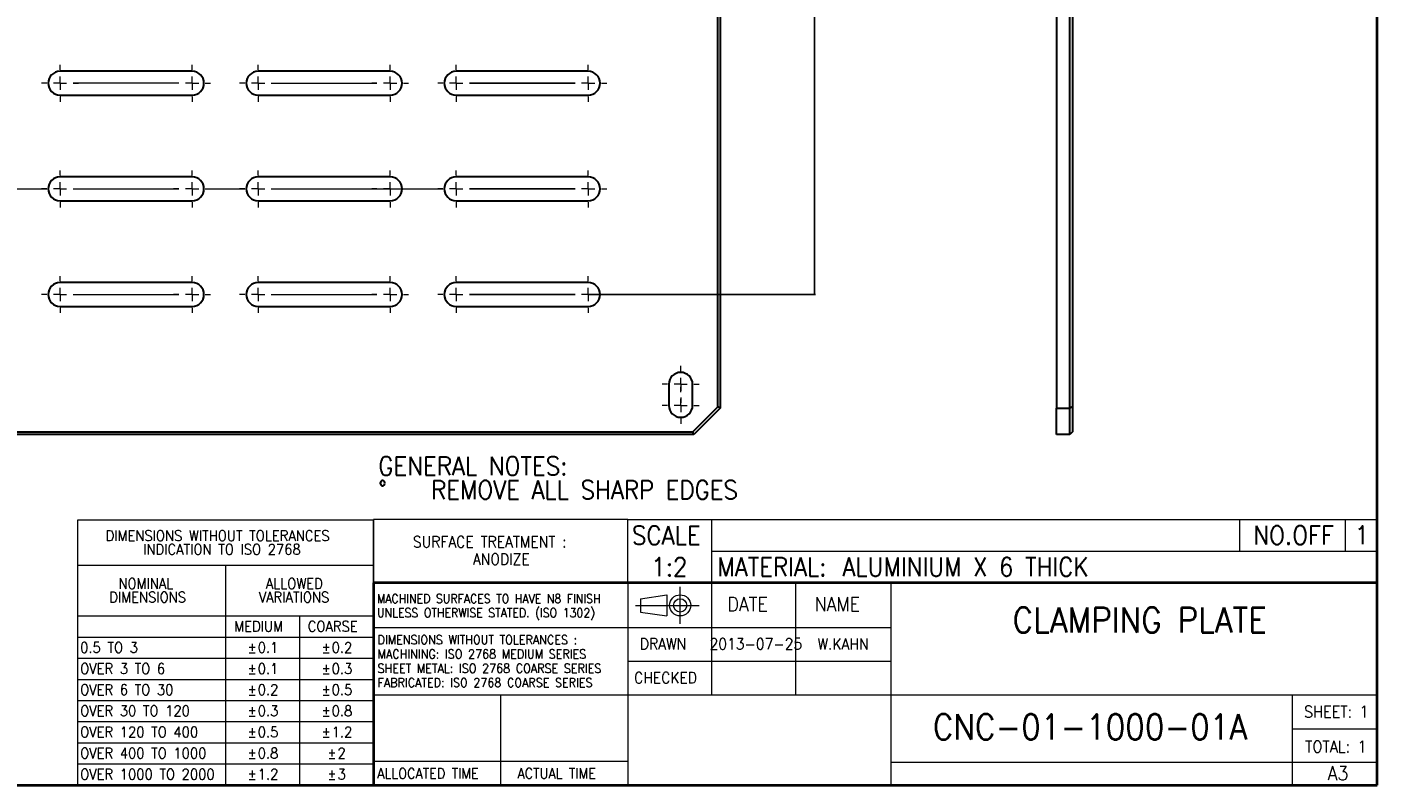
# Model space of a CAD drawing. Header units: millimetres. Extents: x 15 to 913, y -15 to 331.
# Tile 5 of 15: x 159 to 415, y 5 to 148. Entities that reach past the tile are written whole.
import ezdxf

# ---------------------------------------------------------------- set-up
doc = ezdxf.new("R2010")
doc.units = ezdxf.units.MM
doc.header["$PDSIZE"] = -1
doc.linetypes.add('CENTERX2', pattern=[100, 64, -12, 12, -12])
doc.layers.get('0').update_dxf_attribs({"true_color": 0xffffff})
doc.styles.add('textstyle0', font='standard')
doc.styles.add('textstyle1', font='standard')
doc.styles.add('textstyle10', font='standard')
doc.styles.add('textstyle11', font='standard')
doc.styles.add('textstyle12', font='standard')
doc.styles.add('textstyle13', font='standard')
doc.styles.add('textstyle14', font='standard')
doc.styles.add('textstyle15', font='standard')
doc.styles.add('textstyle16', font='standard')
doc.styles.add('textstyle17', font='standard')
doc.styles.add('textstyle18', font='standard')
doc.styles.add('textstyle19', font='standard')
doc.styles.add('textstyle2', font='standard')
doc.styles.add('textstyle20', font='standard')
doc.styles.add('textstyle21', font='standard')
doc.styles.add('textstyle22', font='standard')
doc.styles.add('textstyle23', font='standard')
doc.styles.add('textstyle24', font='standard')
doc.styles.add('textstyle25', font='standard')
doc.styles.add('textstyle26', font='standard')
doc.styles.add('textstyle27', font='standard')
doc.styles.add('textstyle28', font='standard')
doc.styles.add('textstyle29', font='standard')
doc.styles.add('textstyle3', font='standard')
doc.styles.add('textstyle30', font='standard')
doc.styles.add('textstyle31', font='standard')
doc.styles.add('textstyle32', font='standard')
doc.styles.add('textstyle33', font='standard')
doc.styles.add('textstyle34', font='standard')
doc.styles.add('textstyle35', font='standard')
doc.styles.add('textstyle36', font='standard')
doc.styles.add('textstyle37', font='standard')
doc.styles.add('textstyle38', font='standard')
doc.styles.add('textstyle39', font='standard')
doc.styles.add('textstyle4', font='standard')
doc.styles.add('textstyle40', font='standard')
doc.styles.add('textstyle41', font='standard')
doc.styles.add('textstyle42', font='standard')
doc.styles.add('textstyle43', font='standard')
doc.styles.add('textstyle44', font='standard')
doc.styles.add('textstyle45', font='standard')
doc.styles.add('textstyle46', font='standard')
doc.styles.add('textstyle47', font='standard')
doc.styles.add('textstyle48', font='standard')
doc.styles.add('textstyle49', font='standard')
doc.styles.add('textstyle5', font='standard')
doc.styles.add('textstyle50', font='standard')
doc.styles.add('textstyle51', font='standard')
doc.styles.add('textstyle6', font='standard')
doc.styles.add('textstyle7', font='standard')
doc.styles.add('textstyle74', font='standard')
doc.styles.add('textstyle75', font='standard')
doc.styles.add('textstyle76', font='standard')
doc.styles.add('textstyle77', font='standard')
doc.styles.add('textstyle78', font='standard')
doc.styles.add('textstyle79', font='standard')
doc.styles.add('textstyle8', font='standard')
doc.styles.add('textstyle80', font='standard')
doc.styles.add('textstyle81', font='standard')
doc.styles.add('textstyle82', font='standard')
doc.styles.add('textstyle83', font='standard')
doc.styles.add('textstyle84', font='standard')
doc.styles.add('textstyle85', font='standard')
doc.styles.add('textstyle86', font='standard')
doc.styles.add('textstyle87', font='standard')
doc.styles.add('textstyle88', font='standard')
doc.styles.add('textstyle89', font='standard')
doc.styles.add('textstyle9', font='standard')
doc.styles.add('textstyle90', font='standard')
doc.styles.add('textstyle91', font='standard')
doc.styles.add('textstyle92', font='standard')
doc.styles.add('textstyle93', font='standard')
doc.styles.add('textstyle94', font='standard')
doc.dimstyles.new('QCADDimStyle', dxfattribs={"dimtxt": 3.5, "dimasz": 2.5, "dimexe": 1, "dimexo": 0, "dimgap": 1.524, "dimtad": 1, "dimtoh": 1, "dimdec": 4, "dimzin": 0, "dimdsep": 46, "dimtxsty": 'Standard', "dimcen": 0.09, "dimadec": 0, "dimazin": 0, "dimtfac": 1, "dimtdec": 4, "dimtofl": 0, "dimtmove": 0, "dimatfit": 3, "dimfxl": 1, "dimtolj": 1, "dimtzin": 0, "dimarcsym": 0})

# ---------------------------------------------------------------- blocks, each defined once
blk = doc.blocks.new('SW_NOTE_0')
at = {"color": 0, "linetype": 'Continuous', "lineweight": 0, "char_height": 3.5, "attachment_point": 1}
for s, insert, style in [('GENERAL NOTES:', (0, 4.51), 'textstyle0'), ('%%d', (0, -0.01), 'textstyle2'), ('REMOVE ALL SHARP EDGES', (10, -0.01), 'textstyle1')]:
    blk.add_mtext(s, dxfattribs=dict(at, insert=insert, style=style))
blk = doc.blocks.new('SW_NOTE_1')
at = {"color": 0, "linetype": 'Continuous', "lineweight": 0, "char_height": 1.7, "attachment_point": 1}
for s, insert, style in [('DIMENSIONS WITHOUT TOLERANCES :', (0, 2.19), 'textstyle3'), ('MACHINING: ISO 2768 MEDIUM SERIES', (0, -0.51), 'textstyle4'), ('SHEET METAL: ISO 2768 COARSE SERIES', (0, -3.21), 'textstyle5'), ('FABRICATED: ISO 2768 COARSE SERIES', (0, -5.91), 'textstyle6')]:
    blk.add_mtext(s, dxfattribs=dict(at, insert=insert, style=style))
blk = doc.blocks.new('SW_NOTE_2')
at = {"color": 0, "linetype": 'Continuous', "lineweight": 0, "char_height": 1.67, "attachment_point": 1}
for s, insert, style in [('MACHINED SURFACES TO HAVE N8 FINISH', (0, 2.15), 'textstyle7'), ('UNLESS OTHERWISE STATED. (ISO 1302)', (0, -0.52), 'textstyle8')]:
    blk.add_mtext(s, dxfattribs=dict(at, insert=insert, style=style))
blk = doc.blocks.new('SW_TABLEANNOTATION_0')
at = {"color": 0, "linetype": 'Continuous', "lineweight": 0}
for p, q in [((0, 0), (0, -50.13)), ((56, 0), (0, 0)), ((56, -50.13), (56, 0)), ((0, -8.5), (56, -8.5)), ((28, -8.5), (28, -50.13)), ((0, -18.12), (56, -18.12)), ((42, -18.12), (42, -50.13)), ((0, -22.13), (56, -22.13)), ((0, -26.13), (56, -26.13)), ((0, -30.13), (56, -30.13)), ((0, -34.12), (56, -34.12)), ((0, -38.13), (56, -38.13)), ((0, -42.13), (56, -42.13)), ((0, -46.13), (56, -46.13)), ((0, -50.13), (56, -50.13))]:
    blk.add_line(p, q, dxfattribs=at)
at = {"color": 0, "linetype": 'Continuous', "lineweight": 0, "char_height": 2, "attachment_point": 1}
for s, insert, style in [('DIMENSIONS WITHOUT TOLERANCES', (5.31, -1.92), 'textstyle9'), ('INDICATION TO ISO 2768', (12.42, -4.51), 'textstyle10'), ('NOMINAL', (7.74, -10.99), 'textstyle11'), ('ALLOWED', (35.64, -10.99), 'textstyle13'), ('DIMENSIONS', (6.01, -13.57), 'textstyle12'), ('VARIATIONS', (34.3, -13.57), 'textstyle14'), ('MEDIUM', (29.67, -19.09), 'textstyle15'), ('COARSE', (43.58, -19.09), 'textstyle16'), ('%%p', (32.2, -23.09), 'textstyle18'), ('%%p', (46.2, -23.09), 'textstyle20'), ('0.5 TO 3', (0.5, -23.09), 'textstyle17'), ('0.1', (34.11, -23.09), 'textstyle19'), ('0.2', (48.11, -23.09), 'textstyle21'), ('OVER 3 TO 6', (0.5, -27.09), 'textstyle22'), ('%%p', (32.2, -27.09), 'textstyle23'), ('0.1', (34.11, -27.09), 'textstyle24'), ('%%p', (46.2, -27.09), 'textstyle25'), ('0.3', (48.11, -27.09), 'textstyle26'), ('OVER 6 TO 30', (0.5, -31.09), 'textstyle27'), ('%%p', (32.2, -31.09), 'textstyle28'), ('0.2', (34.11, -31.09), 'textstyle29'), ('%%p', (46.2, -31.09), 'textstyle30'), ('0.5', (48.11, -31.09), 'textstyle31'), ('OVER 30 TO 120', (0.5, -35.09), 'textstyle32'), ('%%p', (32.2, -35.09), 'textstyle33'), ('0.3', (34.11, -35.09), 'textstyle34'), ('%%p', (46.2, -35.09), 'textstyle35'), ('0.8', (48.11, -35.09), 'textstyle36'), ('OVER 120 TO 400', (0.5, -39.09), 'textstyle37'), ('%%p', (32.2, -39.09), 'textstyle38'), ('0.5', (34.11, -39.09), 'textstyle39'), ('%%p', (46.2, -39.09), 'textstyle40'), ('1.2', (48.11, -39.09), 'textstyle41'), ('OVER 400 TO 1000', (0.5, -43.09), 'textstyle42'), ('%%p', (32.2, -43.09), 'textstyle43'), ('0.8', (34.11, -43.09), 'textstyle44'), ('%%p', (47.31, -43.09), 'textstyle45'), ('2', (49.21, -43.09), 'textstyle46'), ('OVER 1000 TO 2000', (0.5, -47.09), 'textstyle47'), ('%%p', (32.2, -47.09), 'textstyle48'), ('1.2', (34.11, -47.09), 'textstyle49'), ('%%p', (47.31, -47.09), 'textstyle50'), ('3', (49.21, -47.09), 'textstyle51')]:
    blk.add_mtext(s, dxfattribs=dict(at, insert=insert, style=style))
blk = doc.blocks.new('*D63')
at = {"color": 0, "linetype": 'Continuous', "lineweight": -2}
for p, q in [((265.75, 217.86), (308.72, 217.86)), ((308.54, 217.68), (308.54, 158.04)), ((308.54, 98.04), (308.54, 157.68)), ((265.75, 97.86), (308.72, 97.86))]:
    blk.add_line(p, q, dxfattribs=at)
at = {"color": 0}
for points in [[(308.57, 217.68), (308.51, 217.68), (308.54, 217.86)], [(308.51, 98.04), (308.57, 98.04), (308.54, 97.86)]]:
    blk.add_solid(points, dxfattribs=at)
at = {"layer": 'Defpoints', "color": 0}
for p in [(265.68, 217.86), (265.68, 97.86), (308.54, 97.86)]:
    blk.add_point(p, dxfattribs=at)
at = {"color": 0, "lineweight": 0, "insert": (308.54, 157.86), "char_height": 0.18, "attachment_point": 5}
blk.add_mtext('\\A1;40x6=240.0000', dxfattribs=at)
blk = doc.blocks.new('SW_CENTERMARKSYMBOL_5')
at = {"color": 0, "linetype": 'Continuous', "lineweight": 0}
for p, q in [((-25, 2.5), (-25, 3.5)), ((0, 2.5), (0, 3.5)), ((-25, 0), (-25, 1.25)), ((-22.5, 0), (-2.5, 0)), ((-2.5, 0), (-22.5, 0)), ((0, 0), (-1.25, 0)), ((0, 0), (0, 1.25)), ((0, 0), (0, -1.25)), ((0, 0), (1.25, 0)), ((2.5, 0), (3.5, 0)), ((-27.5, 0), (-28.5, 0)), ((-25, 0), (-26.25, 0)), ((-25, 0), (-25, -1.25)), ((-25, 0), (-23.75, 0)), ((-25, -2.5), (-25, -3.5)), ((-22.5, 0), (-21.5, 0)), ((-2.5, 0), (-3.5, 0)), ((0, -2.5), (0, -3.5))]:
    blk.add_line(p, q, dxfattribs=at)
blk = doc.blocks.new('SW_CENTERMARKSYMBOL_6')
at = {"color": 0, "linetype": 'Continuous', "lineweight": 0}
for p, q in [((-25, 2.5), (-25, 3.5)), ((0, 2.5), (0, 3.5)), ((-25, 0), (-25, 1.25)), ((-22.5, 0), (-2.5, 0)), ((-2.5, 0), (-22.5, 0)), ((0, 0), (-1.25, 0)), ((0, 0), (0, 1.25)), ((0, 0), (0, -1.25)), ((0, 0), (1.25, 0)), ((2.5, 0), (3.5, 0)), ((-27.5, 0), (-28.5, 0)), ((-25, 0), (-26.25, 0)), ((-25, 0), (-25, -1.25)), ((-25, 0), (-23.75, 0)), ((-25, -2.5), (-25, -3.5)), ((-22.5, 0), (-21.5, 0)), ((-2.5, 0), (-3.5, 0)), ((0, -2.5), (0, -3.5))]:
    blk.add_line(p, q, dxfattribs=at)
blk = doc.blocks.new('SW_CENTERMARKSYMBOL_7')
at = {"color": 0, "linetype": 'Continuous', "lineweight": 0}
for p, q in [((-25, 2.5), (-25, 3.5)), ((0, 2.5), (0, 3.5)), ((-25, 0), (-25, 1.25)), ((0, 0), (-1.25, 0)), ((0, 0), (0, 1.25)), ((0, 0), (0, -1.25)), ((0, 0), (1.25, 0)), ((2.5, 0), (3.5, 0)), ((-27.5, 0), (-28.5, 0)), ((-25, 0), (-26.25, 0)), ((-25, 0), (-25, -1.25)), ((-25, 0), (-23.75, 0)), ((-25, -2.5), (-25, -3.5)), ((-22.5, 0), (-21.5, 0)), ((-22.5, 0), (-2.5, 0)), ((-2.5, 0), (-22.5, 0)), ((-2.5, 0), (-3.5, 0)), ((0, -2.5), (0, -3.5))]:
    blk.add_line(p, q, dxfattribs=at)
blk = doc.blocks.new('SW_CENTERMARKSYMBOL_17')
at = {"color": 0, "linetype": 'Continuous', "lineweight": 0}
for p, q in [((0, 2.5), (0, 3.5)), ((25, 2.5), (25, 3.5)), ((-2.5, 0), (-3.5, 0)), ((0, 0), (-1.25, 0)), ((0, 0), (0, 1.25)), ((0, 0), (0, -1.25)), ((0, 0), (1.25, 0)), ((2.5, 0), (3.5, 0)), ((2.5, 0), (22.5, 0)), ((22.5, 0), (21.5, 0)), ((25, 0), (23.75, 0)), ((25, 0), (25, 1.25)), ((25, 0), (25, -1.25)), ((25, 0), (26.25, 0)), ((27.5, 0), (28.5, 0)), ((0, -2.5), (0, -3.5)), ((25, -2.5), (25, -3.5))]:
    blk.add_line(p, q, dxfattribs=at)
blk = doc.blocks.new('SW_CENTERMARKSYMBOL_18')
at = {"color": 0, "linetype": 'Continuous', "lineweight": 0}
for p, q in [((-37.5, 2.5), (-37.5, 3.5)), ((-12.5, 2.5), (-12.5, 3.5)), ((0, 2.5), (0, 3.5)), ((25, 2.5), (25, 3.5)), ((37.5, 2.5), (37.5, 3.5)), ((62.5, 2.5), (62.5, 3.5)), ((75, 2.5), (75, 3.5)), ((100, 2.5), (100, 3.5)), ((112.5, 2.5), (112.5, 3.5)), ((137.5, 2.5), (137.5, 3.5)), ((-37.5, 0), (-37.5, 1.25)), ((-12.5, 0), (-12.5, 1.25)), ((-2.5, 0), (-3.5, 0)), ((0, 0), (-1.25, 0)), ((0, 0), (0, 1.25)), ((0, 0), (0, -1.25)), ((0, 0), (1.25, 0)), ((2.5, 0), (3.5, 0)), ((2.5, 0), (22.5, 0)), ((22.5, 0), (21.5, 0)), ((25, 0), (23.75, 0)), ((25, 0), (25, 1.25)), ((25, 0), (25, -1.25)), ((25, 0), (26.25, 0)), ((27.5, 0), (28.5, 0)), ((27.5, 0), (35, 0)), ((35, 0), (34, 0)), ((37.5, 0), (36.25, 0)), ((37.5, 0), (37.5, 1.25)), ((37.5, 0), (37.5, -1.25)), ((37.5, 0), (38.75, 0)), ((40, 0), (41, 0)), ((40, 0), (60, 0)), ((60, 0), (59, 0)), ((62.5, 0), (61.25, 0)), ((62.5, 0), (62.5, 1.25)), ((62.5, 0), (62.5, -1.25)), ((62.5, 0), (63.75, 0)), ((65, 0), (66, 0)), ((65, 0), (72.5, 0)), ((72.5, 0), (71.5, 0)), ((75, 0), (73.75, 0)), ((75, 0), (75, 1.25)), ((75, 0), (75, -1.25)), ((75, 0), (76.25, 0)), ((77.5, 0), (78.5, 0)), ((77.5, 0), (97.5, 0)), ((77.5, 0), (110, 0)), ((97.5, 0), (96.5, 0)), ((100, 0), (98.75, 0)), ((100, 0), (100, 1.25)), ((100, 0), (100, -1.25)), ((100, 0), (101.25, 0)), ((102.5, 0), (103.5, 0)), ((102.5, 0), (110, 0)), ((110, 0), (109, 0)), ((112.5, 0), (111.25, 0)), ((112.5, 0), (112.5, 1.25)), ((112.5, 0), (112.5, -1.25)), ((112.5, 0), (113.75, 0)), ((115, 0), (116, 0)), ((115, 0), (135, 0)), ((135, 0), (134, 0)), ((137.5, 0), (136.25, 0)), ((137.5, 0), (137.5, 1.25)), ((137.5, 0), (137.5, -1.25)), ((137.5, 0), (138.75, 0)), ((140, 0), (141, 0)), ((-40, 0), (-41, 0)), ((-37.5, 0), (-38.75, 0)), ((-37.5, 0), (-37.5, -1.25)), ((-37.5, 0), (-36.25, 0)), ((-37.5, -2.5), (-37.5, -3.5)), ((-35, 0), (-34, 0)), ((-35, 0), (-15, 0)), ((-15, 0), (-16, 0)), ((-12.5, 0), (-13.75, 0)), ((-12.5, 0), (-12.5, -1.25)), ((-12.5, 0), (-11.25, 0)), ((-12.5, -2.5), (-12.5, -3.5)), ((-10, 0), (-9, 0)), ((-10, 0), (-2.5, 0)), ((0, -2.5), (0, -3.5)), ((25, -2.5), (25, -3.5)), ((37.5, -2.5), (37.5, -3.5)), ((62.5, -2.5), (62.5, -3.5)), ((75, -2.5), (75, -3.5)), ((100, -2.5), (100, -3.5)), ((112.5, -2.5), (112.5, -3.5)), ((137.5, -2.5), (137.5, -3.5))]:
    blk.add_line(p, q, dxfattribs=at)
blk = doc.blocks.new('SW_CENTERMARKSYMBOL_19')
at = {"color": 0, "linetype": 'Continuous', "lineweight": 0}
for p, q in [((0, 2.5), (0, 3.5)), ((25, 2.5), (25, 3.5)), ((-2.5, 0), (-3.5, 0)), ((0, 0), (-1.25, 0)), ((0, 0), (0, 1.25)), ((0, 0), (0, -1.25)), ((0, 0), (1.25, 0)), ((2.5, 0), (3.5, 0)), ((2.5, 0), (22.5, 0)), ((22.5, 0), (21.5, 0)), ((25, 0), (23.75, 0)), ((25, 0), (25, 1.25)), ((25, 0), (25, -1.25)), ((25, 0), (26.25, 0)), ((27.5, 0), (28.5, 0)), ((0, -2.5), (0, -3.5)), ((25, -2.5), (25, -3.5))]:
    blk.add_line(p, q, dxfattribs=at)
blk = doc.blocks.new('SW_CENTERMARKSYMBOL_20')
at = {"color": 0, "linetype": 'Continuous', "lineweight": 0}
for p, q in [((0, 2.5), (0, 3.5)), ((25, 2.5), (25, 3.5)), ((-2.5, 0), (-3.5, 0)), ((0, 0), (-1.25, 0)), ((0, 0), (0, 1.25)), ((0, 0), (0, -1.25)), ((0, 0), (1.25, 0)), ((2.5, 0), (3.5, 0)), ((2.5, 0), (22.5, 0)), ((22.5, 0), (21.5, 0)), ((25, 0), (23.75, 0)), ((25, 0), (25, 1.25)), ((25, 0), (25, -1.25)), ((25, 0), (26.25, 0)), ((27.5, 0), (28.5, 0)), ((0, -2.5), (0, -3.5)), ((25, -2.5), (25, -3.5))]:
    blk.add_line(p, q, dxfattribs=at)
blk = doc.blocks.new('SW_CENTERMARKSYMBOL_31')
at = {"color": 0, "linetype": 'Continuous', "lineweight": 0}
for p, q in [((-25, 2.5), (-25, 3.5)), ((0, 2.5), (0, 3.5)), ((-25, 0), (-25, 1.25)), ((-2.5, 0), (-22.5, 0)), ((0, 0), (-1.25, 0)), ((0, 0), (0, 1.25)), ((0, 0), (0, -1.25)), ((0, 0), (1.25, 0)), ((2.5, 0), (3.5, 0)), ((-27.5, 0), (-28.5, 0)), ((-25, 0), (-26.25, 0)), ((-25, 0), (-25, -1.25)), ((-25, 0), (-23.75, 0)), ((-25, -2.5), (-25, -3.5)), ((-22.5, 0), (-21.5, 0)), ((-2.5, 0), (-3.5, 0)), ((0, -2.5), (0, -3.5))]:
    blk.add_line(p, q, dxfattribs=at)
blk = doc.blocks.new('SW_CENTERMARKSYMBOL_33')
at = {"color": 0, "linetype": 'Continuous', "lineweight": 0}
for p, q in [((0, 2.5), (0, 3.5)), ((0, 0), (-1.25, 0)), ((0, 0), (0, 1.25)), ((0, 0), (1.25, 0)), ((0, 0), (0, -1.25)), ((2.5, 0), (3.5, 0)), ((-2.5, 0), (-3.5, 0)), ((0, -1.5), (0, -0.5)), ((0, -2.5), (0, -3.5)), ((-2.5, -4), (-3.5, -4)), ((0, -4), (-1.25, -4)), ((0, -4), (0, -2.75)), ((0, -4), (1.25, -4)), ((0, -4), (0, -5.25)), ((2.5, -4), (3.5, -4)), ((0, -6.5), (0, -7.5))]:
    blk.add_line(p, q, dxfattribs=at)

msp = doc.modelspace()

# ---------------------------------------------------------------- linework, layer by layer
at = {"color": 7, "linetype": 'Continuous', "lineweight": 40, "true_color": 0xffffff}
for p, q in [((415, 5), (415, 292)), ((415, 43.25), (225, 43.25)), ((225, 43.25), (225, 5)), ((15, 5), (415, 5))]:
    msp.add_line(p, q, dxfattribs=at)
at = {"color": 7, "linetype": 'Continuous', "lineweight": 30, "true_color": 0xffffff}
for p, q in [((290.184446, 76.566907), (290.184446, 239.152687)), ((290.68444, 239.359799), (290.68444, 76.359796)), ((354.345808, 239.359799), (354.345808, 76.359796)), ((356.845808, 76.359796), (356.845808, 239.359799)), ((357.345808, 239.152687), (357.345808, 76.566907)), ((190.684443, 140.109797), (165.684442, 140.109797)), ((228.184443, 140.109797), (203.184443, 140.109797)), ((265.684441, 140.109797), (240.684443, 140.109797)), ((165.684442, 135.609797), (190.684443, 135.609797)), ((203.184443, 135.609797), (228.184443, 135.609797)), ((240.684443, 135.609797), (265.684441, 135.609797)), ((190.684443, 120.109799), (165.684442, 120.109799)), ((228.184443, 120.109799), (203.184443, 120.109799)), ((265.684441, 120.109799), (240.684443, 120.109799)), ((165.684442, 115.609797), (190.684443, 115.609797)), ((203.184443, 115.609797), (228.184443, 115.609797)), ((240.684443, 115.609797), (265.684441, 115.609797)), ((190.684443, 100.109796), (165.684442, 100.109796)), ((228.184443, 100.109796), (203.184443, 100.109796)), ((265.684441, 100.109796), (240.684443, 100.109796)), ((165.684442, 95.609798), (190.684443, 95.609798)), ((203.184443, 95.609798), (228.184443, 95.609798)), ((240.684443, 95.609798), (265.684441, 95.609798)), ((280.934446, 80.859798), (280.934446, 76.859797)), ((285.43444, 76.859797), (285.43444, 80.859798)), ((285.477333, 71.859794), (290.184446, 76.566907)), ((290.68444, 76.359796), (285.684444, 71.359801)), ((290.68444, 76.359796), (290.184446, 76.566907)), ((354.345808, 76.359796), (356.845808, 76.359796)), ((354.345808, 71.359801), (354.345808, 76.359796)), ((357.345808, 76.566907), (356.845808, 76.359796)), ((356.845808, 71.359801), (356.845808, 76.359796)), ((357.345808, 76.566907), (357.345808, 71.859794)), ((70.891552, 71.859794), (285.477333, 71.859794)), ((285.684444, 71.359801), (285.477333, 71.859794)), ((357.345808, 71.859794), (356.845808, 71.359801)), ((285.684444, 71.359801), (70.684441, 71.359801)), ((356.845808, 71.359801), (354.345808, 71.359801))]:
    msp.add_line(p, q, dxfattribs=at)
at = {"color": 7, "linetype": 'Continuous', "lineweight": 0, "true_color": 0xffffff}
for p, q in [((273.2, 55.25), (225, 55.25)), ((225, 55.25), (225, 43.25)), ((273.2, 43.25), (273.2, 55.25)), ((273.2, 55.25), (322, 55.25)), ((289, 55.25), (289, 43.25)), ((322, 55.25), (415, 55.25)), ((389, 55.25), (389, 49.25)), ((409, 55.25), (409, 49.25)), ((289, 49.25), (415, 49.25)), ((225, 43.25), (225, 5)), ((273.2, 43.25), (273.2, 5)), ((275.580391, 40.250897), (280.580391, 41.000897)), ((280.580391, 41.000897), (280.580391, 37.000897)), ((289, 43.25), (289, 22)), ((305, 22), (305, 43.25)), ((323, 5), (323, 43.25)), ((275.580391, 40.250897), (275.580391, 37.750897)), ((275.580391, 37.750897), (280.580391, 37.000897)), ((273.2, 34.75), (225, 34.75)), ((323, 34.75), (273.2, 34.75)), ((323, 28.375), (273.2, 28.375)), ((273.2, 22), (225, 22)), ((249.1, 22), (249.1, 5)), ((323, 22), (273.2, 22)), ((415, 22), (323, 22)), ((399, 5), (399, 22)), ((399, 15.625), (415, 15.625)), ((225, 9.5), (273.2, 9.5)), ((415, 9.25), (323, 9.25))]:
    msp.add_line(p, q, dxfattribs=at)
at = {"color": 7, "linetype": 'CENTERX2', "lineweight": 0, "true_color": 0xffffff}
for p, q in [((283.080391, 35.50004), (283.080391, 42.50004)), ((274.654575, 39), (286.664244, 39))]:
    msp.add_line(p, q, dxfattribs=at)
at = {"color": 7, "linetype": 'Continuous', "lineweight": 0, "true_color": 0xffffff}
for radius in [2, 1.25]:
    msp.add_circle((283.080391, 39.000897), radius, dxfattribs=at)
at = {"color": 7, "linetype": 'Continuous', "lineweight": 30, "true_color": 0xffffff}
for centre, start, end in [((165.684443, 137.859797), 90, 270), ((190.684443, 137.859797), 270, 90), ((203.184443, 137.859797), 90, 270), ((228.184443, 137.859797), 270, 90), ((240.684443, 137.859797), 90, 270), ((265.684443, 137.859797), 270, 90), ((165.684443, 117.859797), 90, 270), ((190.684443, 117.859797), 270, 90), ((203.184443, 117.859797), 90, 270), ((228.184443, 117.859797), 270, 90), ((240.684443, 117.859797), 90, 270), ((265.684443, 117.859797), 270, 90), ((165.684443, 97.859797), 90, 270), ((190.684443, 97.859797), 270, 90), ((203.184443, 97.859797), 90, 270), ((228.184443, 97.859797), 270, 90), ((240.684443, 97.859797), 90, 270), ((265.684443, 97.859797), 270, 90), ((283.184443, 80.859797), 0, 180), ((283.184443, 76.859797), 180, 0)]:
    msp.add_arc(centre, 2.25, start, end, dxfattribs=at)

# ---------------------------------------------------------------- block references
at = {"color": 7, "linetype": 'Continuous', "lineweight": 0, "true_color": 0xffffff}
for name, p in [('SW_CENTERMARKSYMBOL_31', (190.684443, 137.859797)), ('SW_CENTERMARKSYMBOL_17', (203.184443, 137.859797)), ('SW_CENTERMARKSYMBOL_7', (265.684443, 137.859797)), ('SW_CENTERMARKSYMBOL_18', (128.184443, 117.859797)), ('SW_CENTERMARKSYMBOL_6', (265.684443, 117.859797)), ('SW_CENTERMARKSYMBOL_20', (165.684443, 97.859797)), ('SW_CENTERMARKSYMBOL_19', (203.184443, 97.859797)), ('SW_CENTERMARKSYMBOL_5', (265.684443, 97.859797)), ('SW_CENTERMARKSYMBOL_33', (283.184443, 80.859797)), ('SW_NOTE_0', (225.930498, 62.62699)), ('SW_TABLEANNOTATION_0', (169, 55.125)), ('SW_NOTE_2', (225.693594, 38.966703)), ('SW_NOTE_1', (225.800383, 31.151104))]:
    msp.add_blockref(name, p, dxfattribs=at)

# ---------------------------------------------------------------- texts
for s, insert, char_height, attachment_point, style in [('SCALE', (273.965171, 54.020619), 3.5, 1, 'textstyle78'), ('NO.OFF', (399.214792, 54.044187), 3.5, 2, 'textstyle81'), ('1', (412.123055, 54.083215), 3.5, 2, 'textstyle91'), ('SURFACE TREATMENT :', (232.490119, 52.101561), 2.11666667, 1, 'textstyle94'), ('ANODIZE', (249.219334, 48.826361), 2.1166667, 2, 'textstyle89'), ('1:2', (281.036881, 48.043968), 3.5, 2, 'textstyle86'), ('MATERIAL:', (290.117584, 48.056384), 3.5, 1, 'textstyle93'), ('ALUMINIUM X 6 THICK', (313.78354, 48.047651), 3.5, 1, 'textstyle85'), ('DATE', (292.023716, 40.5675), 2.6458333, 1, 'textstyle74'), ('NAME', (308.537838, 40.545678), 2.6458333, 1, 'textstyle75'), ('CLAMPING PLATE', (370.079772, 38.612701), 4.7625, 2, 'textstyle80'), ('DRAWN', (275.456094, 32.778786), 2.1166667, 1, 'textstyle76'), ('2013-07-25', (297.417934, 32.775421), 2.1166667, 2, 'textstyle92'), ('W.KAHN', (313.913655, 32.760782), 2.1166667, 2, 'textstyle84'), ('CHECKED', (274.362937, 26.373464), 2.1166667, 1, 'textstyle77'), ('CNC-01-1000-01A', (360.652846, 18.383191), 4.7625, 2, 'textstyle79'), ('SHEET: 1', (407.280206, 19.981428), 2.2, 2, 'textstyle82'), ('TOTAL: 1', (407.19834, 13.369964), 2.2, 2, 'textstyle90'), ('ALLOCATED TIME', (225.739376, 8.177712), 1.95, 1, 'textstyle87'), ('ACTUAL TIME', (252.274571, 8.185668), 1.95, 1, 'textstyle88'), ('A3', (407.620344, 8.58756), 2.6458333, 2, 'textstyle83')]:
    msp.add_mtext(s, dxfattribs=dict(at, insert=insert, char_height=char_height, attachment_point=attachment_point, style=style))

# ---------------------------------------------------------------- dimensions: what is measured, and where the dimension line sits
dim = msp.add_linear_dim(base=(308.538574, 97.859797), p1=(265.684443, 217.859797), p2=(265.684443, 97.859797), angle=90, text='40x6=<>', dimstyle='QCADDimStyle', override={"dimtxt": 0.18, "dimasz": 0.18, "dimexe": 0.18, "dimexo": 0.0625, "dimgap": 0.09, "dimtad": 0, "dimtih": 1, "dimlfac": 2, "dimtmove": 2}, dxfattribs=at)
dim.commit()
dim.dimension.update_dxf_attribs({"geometry": '*D63', "text_midpoint": (308.538574, 157.859797), "dimtype": 160})

doc.saveas('drawing.dxf')
